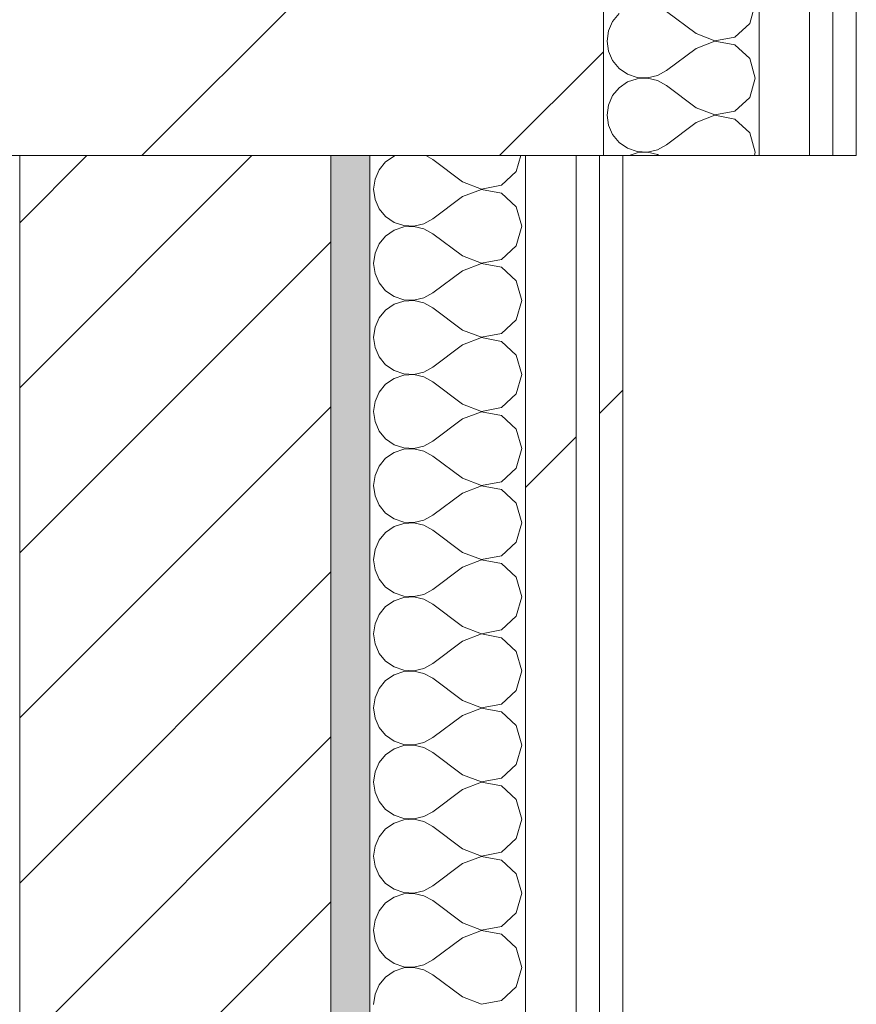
# Model space of a CAD drawing. Header units: millimetres. Extents: x -40968 to 77376, y -17881 to 4746.
# Tile 222 of 256: x -1771 to -1556, y -7657 to -7404. Entities that reach past the tile are written whole.
import ezdxf

# ---------------------------------------------------------------- set-up
doc = ezdxf.new("R2010")
doc.units = ezdxf.units.MM
doc.header["$MEASUREMENT"] = 0
doc.linetypes.add('Wipeout_Contour', pattern=[1000, 0, -1000])
for name, color, linetype in [('10_ESTR_Pilars', 7, 'Continuous'), ('12_FAÇ_Façana', 7, 'Continuous'), ('Nuevo_08_E_Envans secs', 7, 'Continuous')]:
    doc.layers.add(name, color=color, linetype=linetype)
for name, color, linetype, lineweight in [('10_ESTR_Pilars_Pluma_Nº__28', 7, 'Continuous', 20), ('10_ESTR_Pilars_Pluma_Nº__42', 8, 'Continuous', 25), ('12_FAÇ_Façana_Pluma_Nº__2', 8, 'Continuous', 5), ('12_FAÇ_Façana_Pluma_Nº__7', 7, 'Continuous', 5), ('Nuevo_08_E_Envans secs_Pluma_Nº__1', 7, 'Continuous', 5)]:
    doc.layers.add(name, color=color, linetype=linetype, lineweight=lineweight)
for name, color, linetype, lineweight, true_color in [('12_FAÇ_Façana_Pluma_Nº__176', 7, 'Continuous', 15, 0x93a0c6), ('Nuevo_08_E_Envans secs_Pluma_Nº__102', 7, 'Continuous', 5, 0xcccccc), ('Nuevo_08_E_Envans secs_Pluma_Nº__171', 171, 'Continuous', 13, 0xaaaaff), ('Nuevo_08_E_Envans secs_Pluma_Nº__177', 7, 'Continuous', 15, 0xf7e046)]:
    doc.layers.add(name, color=color, linetype=linetype, lineweight=lineweight, true_color=true_color)
pattern_1 = [(45, (0, 0), (-183.848, 183.848), [195, -65]), (45, (7e-14, 183.85), (-183.848, 183.848), [195, -65])]

# ---------------------------------------------------------------- blocks, each defined once
blk = doc.blocks.new('Muro_1_5', base_point=(-1681.11, -1193.98))
at = {"layer": '12_FAÇ_Façana_Pluma_Nº__176', "linetype": 'Continuous', "lineweight": 0, "true_color": 0x495063}
blk.add_hatch(color=251, dxfattribs=at).paths.add_polyline_path([(-1691.11, -7438.98), (-1691.11, -10658.98), (-1681.11, -10658.98), (-1681.11, -7438.98)])
at = {"layer": '12_FAÇ_Façana_Pluma_Nº__2', "linetype": 'Continuous', "lineweight": 5}
h = blk.add_hatch(dxfattribs=at)
h.set_pattern_fill('Ceramic_0005', color=8, style=0, pattern_type=2)
h.set_pattern_definition([(45, (0, 0), (-21.2132, 21.2132), [])])
h.paths.add_polyline_path([(-1771.11, -7438.98), (-1771.11, -10658.98), (-1691.11, -10658.98), (-1691.11, -7438.98)])
at = {"layer": '12_FAÇ_Façana_Pluma_Nº__7', "color": 7, "linetype": 'Continuous', "lineweight": 5}
for p, q in [((-1771.11, -10658.98), (-1771.11, -7438.98)), ((-1691.11, -10658.98), (-1691.11, -7438.98))]:
    blk.add_line(p, q, dxfattribs=at)
at = {"layer": '12_FAÇ_Façana_Pluma_Nº__7', "color": 7, "linetype": 'Continuous', "lineweight": 5, "flags": 128}
blk.add_lwpolyline([(-1681.11, -10658.98), (-1681.11, -7438.98)], dxfattribs=at)
blk = doc.blocks.new('*X355')
at = {"layer": 'Nuevo_08_E_Envans secs_Pluma_Nº__102', "color": 254, "linetype": 'Continuous', "lineweight": 5, "true_color": 0xcccccc}
for p, q in [((-1583.48, -7405.01), (-1582.06, -7400)), ((-1617.06, -7402.49), (-1618.73, -7404.52)), ((-1597.3, -7407.62), (-1604.92, -7401.9)), ((-1618.73, -7404.52), (-1619.79, -7406.92)), ((-1587.33, -7408.52), (-1583.48, -7405.01)), ((-1619.79, -7406.92), (-1620.16, -7409.52)), ((-1597.3, -7407.62), (-1592.44, -7409.49)), ((-1620.16, -7409.52), (-1619.79, -7412.13)), ((-1592.44, -7409.56), (-1597.3, -7411.43)), ((-1592.44, -7409.49), (-1587.33, -7408.52)), ((-1587.33, -7410.53), (-1592.44, -7409.56)), ((-1619.79, -7412.13), (-1618.73, -7414.53)), ((-1597.3, -7411.43), (-1604.92, -7417.14)), ((-1583.48, -7414.04), (-1587.33, -7410.53)), ((-1618.73, -7414.53), (-1617.06, -7416.55)), ((-1582.06, -7419.05), (-1583.48, -7414.04)), ((-1617.06, -7416.55), (-1614.89, -7418.04)), ((-1607.22, -7418.41), (-1604.92, -7417.14)), ((-1614.89, -7420.05), (-1617.06, -7421.54)), ((-1614.89, -7418.04), (-1612.4, -7418.88)), ((-1612.4, -7419.21), (-1614.89, -7420.05)), ((-1612.4, -7418.88), (-1609.78, -7419.01)), ((-1609.78, -7419.09), (-1612.4, -7419.21)), ((-1609.78, -7419.01), (-1607.22, -7418.41)), ((-1607.22, -7419.68), (-1609.78, -7419.09)), ((-1604.92, -7420.95), (-1607.22, -7419.68)), ((-1583.48, -7424.05), (-1582.06, -7419.05)), ((-1617.06, -7421.54), (-1618.73, -7423.56)), ((-1597.3, -7426.67), (-1604.92, -7420.95)), ((-1618.73, -7423.56), (-1619.79, -7425.97)), ((-1587.33, -7427.57), (-1583.48, -7424.05)), ((-1619.79, -7425.97), (-1620.16, -7428.57)), ((-1597.3, -7426.67), (-1592.44, -7428.53)), ((-1592.44, -7428.53), (-1587.33, -7427.57)), ((-1620.16, -7428.57), (-1619.79, -7431.17)), ((-1597.3, -7430.48), (-1604.92, -7436.19)), ((-1592.44, -7428.61), (-1597.3, -7430.48)), ((-1587.33, -7429.58), (-1592.44, -7428.61)), ((-1583.48, -7433.09), (-1587.33, -7429.58)), ((-1619.79, -7431.17), (-1618.73, -7433.58)), ((-1618.73, -7433.58), (-1617.06, -7435.6)), ((-1582.06, -7438.1), (-1583.48, -7433.09)), ((-1617.06, -7435.6), (-1614.89, -7437.09)), ((-1614.89, -7437.09), (-1612.4, -7437.93)), ((-1612.4, -7437.93), (-1609.78, -7438.06)), ((-1609.78, -7438.06), (-1607.22, -7437.46)), ((-1607.22, -7437.46), (-1604.92, -7436.19)), ((-1582.31, -7438.98), (-1582.06, -7438.1)), ((-1612.4, -7438.26), (-1614.52, -7438.98)), ((-1609.78, -7438.13), (-1612.4, -7438.26)), ((-1607.22, -7438.73), (-1609.78, -7438.13)), ((-1606.77, -7438.98), (-1607.22, -7438.73))]:
    blk.add_line(p, q, dxfattribs=at)
blk = doc.blocks.new('Muro_121_5', base_point=(-1556.11, -7438.98))
at = {"color": 254, "linetype": 'Wipeout_Contour', "lineweight": 0, "ltscale": 29535.912954}
blk.add_wipeout([(-1568.11, -7438.98), (-1568.11, -6988.97), (-1581.11, -6988.97), (-1581.11, -7438.98)], dxfattribs=at).dxf.layer = 'Nuevo_08_E_Envans secs'
at = {"color": 254, "linetype": 'Wipeout_Contour', "lineweight": 0, "ltscale": 29522.733825}
blk.add_wipeout([(-1556.11, -7438.98), (-1556.11, -6988.97), (-1562.11, -6988.97), (-1562.11, -7438.98)], dxfattribs=at).dxf.layer = 'Nuevo_08_E_Envans secs'
at = {"layer": 'Nuevo_08_E_Envans secs_Pluma_Nº__171', "linetype": 'Continuous', "lineweight": 13, "true_color": 0xaaaaff}
h = blk.add_hatch(dxfattribs=at)
h.set_pattern_fill('Panellat_HPL_0005', color=161, style=0, pattern_type=2)
h.set_pattern_definition(pattern_1)
h.paths.add_polyline_path([(-1556.11, -7438.98), (-1556.11, -6988.97), (-1562.11, -6988.97), (-1562.11, -7438.98)])
at = {"layer": 'Nuevo_08_E_Envans secs_Pluma_Nº__177', "linetype": 'Continuous', "lineweight": 15, "true_color": 0xf7e046}
h = blk.add_hatch(dxfattribs=at)
h.set_pattern_fill('Panellat_HPL_0005', color=53, style=0, pattern_type=2)
h.set_pattern_definition(pattern_1)
h.paths.add_polyline_path([(-1568.11, -7438.98), (-1568.11, -6988.97), (-1581.11, -6988.97), (-1581.11, -7438.98)])
at = {"layer": 'Nuevo_08_E_Envans secs_Pluma_Nº__1', "color": 7, "linetype": 'Continuous', "lineweight": 5}
for p, q in [((-1581.11, -7438.98), (-1581.11, -6988.97)), ((-1568.11, -7438.98), (-1568.11, -6988.97)), ((-1562.11, -7438.98), (-1562.11, -6988.97))]:
    blk.add_line(p, q, dxfattribs=at)
at = {"layer": 'Nuevo_08_E_Envans secs_Pluma_Nº__1', "color": 7, "linetype": 'Continuous', "lineweight": 5, "flags": 128}
for points in [[(-1556.11, -7438.98), (-1556.11, -6988.97)], [(-1581.11, -7438.98), (-1621.11, -7438.98)], [(-1568.11, -7438.98), (-1581.11, -7438.98)], [(-1562.11, -7438.98), (-1568.11, -7438.98)], [(-1556.11, -7438.98), (-1562.11, -7438.98)]]:
    blk.add_lwpolyline(points, dxfattribs=at)
at = {"layer": 'Nuevo_08_E_Envans secs', "color": 7, "lineweight": 20}
blk.add_blockref('*X355', (0, 0), dxfattribs=at)
blk = doc.blocks.new('*X357')
at = {"layer": 'Nuevo_08_E_Envans secs_Pluma_Nº__102', "color": 254, "linetype": 'Continuous', "lineweight": 5, "true_color": 0xcccccc}
for p, q in [((-1677.06, -7440.59), (-1678.73, -7442.61)), ((-1674.89, -7439.1), (-1677.06, -7440.59)), ((-1674.52, -7438.98), (-1674.89, -7439.1)), ((-1664.92, -7440), (-1666.77, -7438.98)), ((-1657.3, -7445.71), (-1664.92, -7440)), ((-1643.48, -7443.1), (-1642.31, -7438.98)), ((-1678.73, -7442.61), (-1679.79, -7445.02)), ((-1647.33, -7446.61), (-1643.48, -7443.1)), ((-1679.79, -7445.02), (-1680.16, -7447.62)), ((-1657.3, -7445.71), (-1652.44, -7447.58)), ((-1680.16, -7447.62), (-1679.79, -7450.22)), ((-1652.44, -7447.66), (-1657.3, -7449.52)), ((-1652.44, -7447.58), (-1647.33, -7446.61)), ((-1647.33, -7448.62), (-1652.44, -7447.66)), ((-1679.79, -7450.22), (-1678.73, -7452.63)), ((-1657.3, -7449.52), (-1664.92, -7455.24)), ((-1643.48, -7452.14), (-1647.33, -7448.62)), ((-1678.73, -7452.63), (-1677.06, -7454.65)), ((-1642.06, -7457.14), (-1643.48, -7452.14)), ((-1677.06, -7454.65), (-1674.89, -7456.14)), ((-1667.22, -7456.51), (-1664.92, -7455.24)), ((-1674.89, -7458.15), (-1677.06, -7459.64)), ((-1674.89, -7456.14), (-1672.4, -7456.98)), ((-1672.4, -7457.31), (-1674.89, -7458.15)), ((-1672.4, -7456.98), (-1669.78, -7457.1)), ((-1669.78, -7457.18), (-1672.4, -7457.31)), ((-1669.78, -7457.1), (-1667.22, -7456.51)), ((-1667.22, -7457.78), (-1669.78, -7457.18)), ((-1664.92, -7459.05), (-1667.22, -7457.78)), ((-1643.48, -7462.15), (-1642.06, -7457.14)), ((-1677.06, -7459.64), (-1678.73, -7461.66)), ((-1657.3, -7464.76), (-1664.92, -7459.05)), ((-1678.73, -7461.66), (-1679.79, -7464.06)), ((-1647.33, -7465.66), (-1643.48, -7462.15)), ((-1679.79, -7464.06), (-1680.16, -7466.67)), ((-1657.3, -7464.76), (-1652.44, -7466.63)), ((-1652.44, -7466.63), (-1647.33, -7465.66)), ((-1680.16, -7466.67), (-1679.79, -7469.27)), ((-1652.44, -7466.71), (-1657.3, -7468.57)), ((-1647.33, -7467.67), (-1652.44, -7466.71)), ((-1643.48, -7471.18), (-1647.33, -7467.67)), ((-1679.79, -7469.27), (-1678.73, -7471.67)), ((-1657.3, -7468.57), (-1664.92, -7474.29)), ((-1678.73, -7471.67), (-1677.06, -7473.7)), ((-1642.06, -7476.19), (-1643.48, -7471.18)), ((-1677.06, -7473.7), (-1674.89, -7475.19)), ((-1674.89, -7475.19), (-1672.4, -7476.02)), ((-1672.4, -7476.02), (-1669.78, -7476.15)), ((-1669.78, -7476.15), (-1667.22, -7475.56)), ((-1667.22, -7475.56), (-1664.92, -7474.29)), ((-1674.89, -7477.2), (-1677.06, -7478.68)), ((-1672.4, -7476.36), (-1674.89, -7477.2)), ((-1669.78, -7476.23), (-1672.4, -7476.36)), ((-1667.22, -7476.82), (-1669.78, -7476.23)), ((-1664.92, -7478.1), (-1667.22, -7476.82)), ((-1657.3, -7483.81), (-1664.92, -7478.1)), ((-1643.48, -7481.2), (-1642.06, -7476.19)), ((-1678.73, -7480.71), (-1679.79, -7483.11)), ((-1677.06, -7478.68), (-1678.73, -7480.71)), ((-1679.79, -7483.11), (-1680.16, -7485.71)), ((-1647.33, -7484.71), (-1643.48, -7481.2)), ((-1680.16, -7485.71), (-1679.79, -7488.32)), ((-1657.3, -7483.81), (-1652.44, -7485.68)), ((-1652.44, -7485.75), (-1657.3, -7487.62)), ((-1652.44, -7485.68), (-1647.33, -7484.71)), ((-1647.33, -7486.72), (-1652.44, -7485.75)), ((-1679.79, -7488.32), (-1678.73, -7490.72)), ((-1657.3, -7487.62), (-1664.92, -7493.33)), ((-1643.48, -7490.23), (-1647.33, -7486.72)), ((-1678.73, -7490.72), (-1677.06, -7492.74)), ((-1642.06, -7495.24), (-1643.48, -7490.23)), ((-1677.06, -7492.74), (-1674.89, -7494.23)), ((-1667.22, -7494.6), (-1664.92, -7493.33)), ((-1674.89, -7496.24), (-1677.06, -7497.73)), ((-1674.89, -7494.23), (-1672.4, -7495.07)), ((-1672.4, -7495.4), (-1674.89, -7496.24)), ((-1672.4, -7495.07), (-1669.78, -7495.2)), ((-1669.78, -7495.28), (-1672.4, -7495.4)), ((-1669.78, -7495.2), (-1667.22, -7494.6)), ((-1667.22, -7495.87), (-1669.78, -7495.28)), ((-1664.92, -7497.14), (-1667.22, -7495.87)), ((-1643.48, -7500.25), (-1642.06, -7495.24)), ((-1677.06, -7497.73), (-1678.73, -7499.75)), ((-1657.3, -7502.86), (-1664.92, -7497.14)), ((-1678.73, -7499.75), (-1679.79, -7502.16)), ((-1647.33, -7503.76), (-1643.48, -7500.25)), ((-1679.79, -7502.16), (-1680.16, -7504.76)), ((-1657.3, -7502.86), (-1652.44, -7504.72)), ((-1652.44, -7504.72), (-1647.33, -7503.76)), ((-1680.16, -7504.76), (-1679.79, -7507.36)), ((-1652.44, -7504.8), (-1657.3, -7506.67)), ((-1647.33, -7505.77), (-1652.44, -7504.8)), ((-1643.48, -7509.28), (-1647.33, -7505.77)), ((-1679.79, -7507.36), (-1678.73, -7509.77)), ((-1657.3, -7506.67), (-1664.92, -7512.38)), ((-1678.73, -7509.77), (-1677.06, -7511.79)), ((-1642.06, -7514.29), (-1643.48, -7509.28)), ((-1677.06, -7511.79), (-1674.89, -7513.28)), ((-1674.89, -7513.28), (-1672.4, -7514.12)), ((-1669.78, -7514.25), (-1667.22, -7513.65)), ((-1667.22, -7513.65), (-1664.92, -7512.38)), ((-1674.89, -7515.29), (-1677.06, -7516.78)), ((-1672.4, -7514.45), (-1674.89, -7515.29)), ((-1672.4, -7514.12), (-1669.78, -7514.25)), ((-1669.78, -7514.32), (-1672.4, -7514.45)), ((-1667.22, -7514.92), (-1669.78, -7514.32)), ((-1664.92, -7516.19), (-1667.22, -7514.92)), ((-1657.3, -7521.9), (-1664.92, -7516.19)), ((-1643.48, -7519.29), (-1642.06, -7514.29)), ((-1678.73, -7518.8), (-1679.79, -7521.21)), ((-1677.06, -7516.78), (-1678.73, -7518.8)), ((-1679.79, -7521.21), (-1680.16, -7523.81)), ((-1647.33, -7522.8), (-1643.48, -7519.29)), ((-1680.16, -7523.81), (-1679.79, -7526.41)), ((-1657.3, -7521.9), (-1652.44, -7523.77)), ((-1652.44, -7523.85), (-1657.3, -7525.71)), ((-1652.44, -7523.77), (-1647.33, -7522.8)), ((-1647.33, -7524.81), (-1652.44, -7523.85)), ((-1679.79, -7526.41), (-1678.73, -7528.82)), ((-1657.3, -7525.71), (-1664.92, -7531.43)), ((-1643.48, -7528.33), (-1647.33, -7524.81)), ((-1678.73, -7528.82), (-1677.06, -7530.84)), ((-1642.06, -7533.33), (-1643.48, -7528.33)), ((-1677.06, -7530.84), (-1674.89, -7532.33)), ((-1667.22, -7532.7), (-1664.92, -7531.43)), ((-1674.89, -7532.33), (-1672.4, -7533.17)), ((-1672.4, -7533.5), (-1674.89, -7534.34)), ((-1672.4, -7533.17), (-1669.78, -7533.29)), ((-1669.78, -7533.37), (-1672.4, -7533.5)), ((-1669.78, -7533.29), (-1667.22, -7532.7)), ((-1667.22, -7533.97), (-1669.78, -7533.37)), ((-1664.92, -7535.24), (-1667.22, -7533.97)), ((-1643.48, -7538.34), (-1642.06, -7533.33)), ((-1677.06, -7535.83), (-1678.73, -7537.85)), ((-1674.89, -7534.34), (-1677.06, -7535.83)), ((-1657.3, -7540.95), (-1664.92, -7535.24)), ((-1678.73, -7537.85), (-1679.79, -7540.25)), ((-1647.33, -7541.85), (-1643.48, -7538.34)), ((-1679.79, -7540.25), (-1680.16, -7542.86)), ((-1657.3, -7540.95), (-1652.44, -7542.82)), ((-1652.44, -7542.82), (-1647.33, -7541.85)), ((-1680.16, -7542.86), (-1679.79, -7545.46)), ((-1652.44, -7542.9), (-1657.3, -7544.76)), ((-1647.33, -7543.86), (-1652.44, -7542.9)), ((-1643.48, -7547.37), (-1647.33, -7543.86)), ((-1679.79, -7545.46), (-1678.73, -7547.86)), ((-1657.3, -7544.76), (-1664.92, -7550.48)), ((-1678.73, -7547.86), (-1677.06, -7549.89)), ((-1642.06, -7552.38), (-1643.48, -7547.37)), ((-1677.06, -7549.89), (-1674.89, -7551.38)), ((-1674.89, -7551.38), (-1672.4, -7552.22)), ((-1669.78, -7552.34), (-1667.22, -7551.75)), ((-1667.22, -7551.75), (-1664.92, -7550.48)), ((-1674.89, -7553.39), (-1677.06, -7554.87)), ((-1672.4, -7552.55), (-1674.89, -7553.39)), ((-1672.4, -7552.22), (-1669.78, -7552.34)), ((-1669.78, -7552.42), (-1672.4, -7552.55)), ((-1667.22, -7553.01), (-1669.78, -7552.42)), ((-1664.92, -7554.29), (-1667.22, -7553.01)), ((-1657.3, -7560), (-1664.92, -7554.29)), ((-1643.48, -7557.39), (-1642.06, -7552.38)), ((-1678.73, -7556.9), (-1679.79, -7559.3)), ((-1677.06, -7554.87), (-1678.73, -7556.9)), ((-1679.79, -7559.3), (-1680.16, -7561.9)), ((-1647.33, -7560.9), (-1643.48, -7557.39)), ((-1680.16, -7561.9), (-1679.79, -7564.51)), ((-1657.3, -7560), (-1652.44, -7561.87)), ((-1652.44, -7561.94), (-1657.3, -7563.81)), ((-1652.44, -7561.87), (-1647.33, -7560.9)), ((-1647.33, -7562.91), (-1652.44, -7561.94)), ((-1679.79, -7564.51), (-1678.73, -7566.91)), ((-1657.3, -7563.81), (-1664.92, -7569.52)), ((-1643.48, -7566.42), (-1647.33, -7562.91)), ((-1678.73, -7566.91), (-1677.06, -7568.94)), ((-1642.06, -7571.43), (-1643.48, -7566.42)), ((-1677.06, -7568.94), (-1674.89, -7570.42)), ((-1667.22, -7570.8), (-1664.92, -7569.52)), ((-1674.89, -7570.42), (-1672.4, -7571.26)), ((-1672.4, -7571.59), (-1674.89, -7572.43)), ((-1672.4, -7571.26), (-1669.78, -7571.39)), ((-1669.78, -7571.47), (-1672.4, -7571.59)), ((-1669.78, -7571.39), (-1667.22, -7570.8)), ((-1667.22, -7572.06), (-1669.78, -7571.47)), ((-1664.92, -7573.33), (-1667.22, -7572.06)), ((-1643.48, -7576.44), (-1642.06, -7571.43)), ((-1677.06, -7573.92), (-1678.73, -7575.95)), ((-1674.89, -7572.43), (-1677.06, -7573.92)), ((-1657.3, -7579.05), (-1664.92, -7573.33)), ((-1678.73, -7575.95), (-1679.79, -7578.35)), ((-1647.33, -7579.95), (-1643.48, -7576.44)), ((-1679.79, -7578.35), (-1680.16, -7580.95)), ((-1657.3, -7579.05), (-1652.44, -7580.91)), ((-1680.16, -7580.95), (-1679.79, -7583.55)), ((-1652.44, -7580.99), (-1657.3, -7582.86)), ((-1652.44, -7580.91), (-1647.33, -7579.95)), ((-1647.33, -7581.96), (-1652.44, -7580.99)), ((-1643.48, -7585.47), (-1647.33, -7581.96)), ((-1679.79, -7583.55), (-1678.73, -7585.96)), ((-1657.3, -7582.86), (-1664.92, -7588.57)), ((-1678.73, -7585.96), (-1677.06, -7587.98)), ((-1642.06, -7590.48), (-1643.48, -7585.47)), ((-1677.06, -7587.98), (-1674.89, -7589.47)), ((-1674.89, -7589.47), (-1672.4, -7590.31)), ((-1669.78, -7590.44), (-1667.22, -7589.84)), ((-1667.22, -7589.84), (-1664.92, -7588.57)), ((-1674.89, -7591.48), (-1677.06, -7592.97)), ((-1672.4, -7590.64), (-1674.89, -7591.48)), ((-1672.4, -7590.31), (-1669.78, -7590.44)), ((-1669.78, -7590.51), (-1672.4, -7590.64)), ((-1667.22, -7591.11), (-1669.78, -7590.51)), ((-1664.92, -7592.38), (-1667.22, -7591.11)), ((-1657.3, -7598.1), (-1664.92, -7592.38)), ((-1643.48, -7595.48), (-1642.06, -7590.48)), ((-1678.73, -7594.99), (-1679.79, -7597.4)), ((-1677.06, -7592.97), (-1678.73, -7594.99)), ((-1679.79, -7597.4), (-1680.16, -7600)), ((-1647.33, -7598.99), (-1643.48, -7595.48)), ((-1680.16, -7600), (-1679.79, -7602.6)), ((-1657.3, -7598.1), (-1652.44, -7599.96)), ((-1652.44, -7600.04), (-1657.3, -7601.9)), ((-1652.44, -7599.96), (-1647.33, -7598.99)), ((-1647.33, -7601.01), (-1652.44, -7600.04)), ((-1679.79, -7602.6), (-1678.73, -7605.01)), ((-1657.3, -7601.9), (-1664.92, -7607.62)), ((-1643.48, -7604.52), (-1647.33, -7601.01)), ((-1678.73, -7605.01), (-1677.06, -7607.03)), ((-1642.06, -7609.52), (-1643.48, -7604.52)), ((-1677.06, -7607.03), (-1674.89, -7608.52)), ((-1667.22, -7608.89), (-1664.92, -7607.62)), ((-1674.89, -7608.52), (-1672.4, -7609.36)), ((-1672.4, -7609.69), (-1674.89, -7610.53)), ((-1672.4, -7609.36), (-1669.78, -7609.49)), ((-1669.78, -7609.56), (-1672.4, -7609.69)), ((-1669.78, -7609.49), (-1667.22, -7608.89)), ((-1667.22, -7610.16), (-1669.78, -7609.56)), ((-1664.92, -7611.43), (-1667.22, -7610.16)), ((-1643.48, -7614.53), (-1642.06, -7609.52)), ((-1677.06, -7612.02), (-1678.73, -7614.04)), ((-1674.89, -7610.53), (-1677.06, -7612.02)), ((-1657.3, -7617.14), (-1664.92, -7611.43)), ((-1678.73, -7614.04), (-1679.79, -7616.45)), ((-1647.33, -7618.04), (-1643.48, -7614.53)), ((-1679.79, -7616.45), (-1680.16, -7619.05)), ((-1657.3, -7617.14), (-1652.44, -7619.01)), ((-1680.16, -7619.05), (-1679.79, -7621.65)), ((-1652.44, -7619.09), (-1657.3, -7620.95)), ((-1652.44, -7619.01), (-1647.33, -7618.04)), ((-1647.33, -7620.05), (-1652.44, -7619.09)), ((-1643.48, -7623.56), (-1647.33, -7620.05)), ((-1679.79, -7621.65), (-1678.73, -7624.05)), ((-1657.3, -7620.95), (-1664.92, -7626.67)), ((-1678.73, -7624.05), (-1677.06, -7626.08)), ((-1642.06, -7628.57), (-1643.48, -7623.56)), ((-1677.06, -7626.08), (-1674.89, -7627.57)), ((-1674.89, -7627.57), (-1672.4, -7628.41)), ((-1669.78, -7628.53), (-1667.22, -7627.94)), ((-1667.22, -7627.94), (-1664.92, -7626.67)), ((-1674.89, -7629.58), (-1677.06, -7631.06)), ((-1672.4, -7628.74), (-1674.89, -7629.58)), ((-1672.4, -7628.41), (-1669.78, -7628.53)), ((-1669.78, -7628.61), (-1672.4, -7628.74)), ((-1667.22, -7629.2), (-1669.78, -7628.61)), ((-1664.92, -7630.48), (-1667.22, -7629.2)), ((-1643.48, -7633.58), (-1642.06, -7628.57)), ((-1677.06, -7631.06), (-1678.73, -7633.09)), ((-1657.3, -7636.19), (-1664.92, -7630.48)), ((-1679.79, -7635.49), (-1680.16, -7638.1)), ((-1678.73, -7633.09), (-1679.79, -7635.49)), ((-1647.33, -7637.09), (-1643.48, -7633.58)), ((-1657.3, -7636.19), (-1652.44, -7638.06)), ((-1652.44, -7638.06), (-1647.33, -7637.09)), ((-1680.16, -7638.1), (-1679.79, -7640.7)), ((-1657.3, -7640), (-1664.92, -7645.71)), ((-1652.44, -7638.13), (-1657.3, -7640)), ((-1647.33, -7639.1), (-1652.44, -7638.13)), ((-1643.48, -7642.61), (-1647.33, -7639.1)), ((-1679.79, -7640.7), (-1678.73, -7643.1)), ((-1678.73, -7643.1), (-1677.06, -7645.13)), ((-1642.06, -7647.62), (-1643.48, -7642.61)), ((-1677.06, -7645.13), (-1674.89, -7646.61)), ((-1674.89, -7646.61), (-1672.4, -7647.45)), ((-1672.4, -7647.78), (-1674.89, -7648.62)), ((-1672.4, -7647.45), (-1669.78, -7647.58)), ((-1669.78, -7647.66), (-1672.4, -7647.78)), ((-1669.78, -7647.58), (-1667.22, -7646.99)), ((-1667.22, -7648.25), (-1669.78, -7647.66)), ((-1667.22, -7646.99), (-1664.92, -7645.71)), ((-1643.48, -7652.63), (-1642.06, -7647.62)), ((-1677.06, -7650.11), (-1678.73, -7652.14)), ((-1674.89, -7648.62), (-1677.06, -7650.11)), ((-1664.92, -7649.52), (-1667.22, -7648.25)), ((-1657.3, -7655.24), (-1664.92, -7649.52)), ((-1678.73, -7652.14), (-1679.79, -7654.54)), ((-1647.33, -7656.14), (-1643.48, -7652.63)), ((-1679.79, -7654.54), (-1680.16, -7657.14)), ((-1657.3, -7655.24), (-1652.44, -7657.1)), ((-1652.44, -7657.1), (-1647.33, -7656.14))]:
    blk.add_line(p, q, dxfattribs=at)
blk = doc.blocks.new('Muro_122_5', base_point=(-1616.11, -10658.98))
at = {"layer": 'Nuevo_08_E_Envans secs_Pluma_Nº__1', "color": 7, "linetype": 'Continuous', "lineweight": 5, "flags": 128}
blk.add_lwpolyline([(-1681.11, -7438.98), (-1681.11, -10658.98)], dxfattribs=at)
at = {"color": 254, "linetype": 'Wipeout_Contour', "lineweight": 0, "ltscale": 36800.017837}
blk.add_wipeout([(-1628.11, -10658.98), (-1628.11, -7438.98), (-1641.11, -7438.98), (-1641.11, -10658.98)], dxfattribs=at).dxf.layer = 'Nuevo_08_E_Envans secs'
at = {"color": 254, "linetype": 'Wipeout_Contour', "lineweight": 0, "ltscale": 36788.711064}
blk.add_wipeout([(-1616.11, -10658.98), (-1616.11, -7438.98), (-1622.11, -7438.98), (-1622.11, -10658.98)], dxfattribs=at).dxf.layer = 'Nuevo_08_E_Envans secs'
at = {"layer": 'Nuevo_08_E_Envans secs_Pluma_Nº__171', "linetype": 'Continuous', "lineweight": 13, "true_color": 0xaaaaff}
h = blk.add_hatch(dxfattribs=at)
h.set_pattern_fill('Panellat_HPL_0005', color=161, style=0, pattern_type=2)
h.set_pattern_definition(pattern_1)
h.paths.add_polyline_path([(-1616.11, -10658.98), (-1616.11, -7438.98), (-1622.11, -7438.98), (-1622.11, -10658.98)])
at = {"layer": 'Nuevo_08_E_Envans secs_Pluma_Nº__177', "linetype": 'Continuous', "lineweight": 15, "true_color": 0xf7e046}
h = blk.add_hatch(dxfattribs=at)
h.set_pattern_fill('Panellat_HPL_0005', color=53, style=0, pattern_type=2)
h.set_pattern_definition(pattern_1)
h.paths.add_polyline_path([(-1628.11, -10658.98), (-1628.11, -7438.98), (-1641.11, -7438.98), (-1641.11, -10658.98)])
at = {"layer": 'Nuevo_08_E_Envans secs_Pluma_Nº__1', "color": 7, "linetype": 'Continuous', "lineweight": 5}
for p, q in [((-1641.11, -10658.98), (-1641.11, -7438.98)), ((-1628.11, -10658.98), (-1628.11, -7438.98)), ((-1622.11, -10658.98), (-1622.11, -7438.98))]:
    blk.add_line(p, q, dxfattribs=at)
at = {"layer": 'Nuevo_08_E_Envans secs_Pluma_Nº__1', "color": 7, "linetype": 'Continuous', "lineweight": 5, "flags": 128}
for points in [[(-1616.11, -7438.98), (-1621.11, -7438.98)], [(-1616.11, -10658.98), (-1616.11, -7438.98)]]:
    blk.add_lwpolyline(points, dxfattribs=at)
at = {"layer": 'Nuevo_08_E_Envans secs', "color": 7, "lineweight": 20}
blk.add_blockref('*X357', (0, 0), dxfattribs=at)
blk = doc.blocks.new('Pilar_30_5', base_point=(-1796.11, -7213.98))
at = {"color": 254, "linetype": 'Wipeout_Contour', "lineweight": 0, "ltscale": 29745.365158}
blk.add_wipeout([(-1971.11, -7438.98), (-1621.11, -7438.98), (-1621.11, -6988.97), (-1971.11, -6988.97)], dxfattribs=at).dxf.layer = '10_ESTR_Pilars'
at = {"layer": '10_ESTR_Pilars_Pluma_Nº__42', "linetype": 'Continuous', "lineweight": 25}
h = blk.add_hatch(dxfattribs=at)
h.set_pattern_fill('00_GCT_trama_45º_e1_400__01', color=8, style=0, pattern_type=2)
h.set_pattern_definition([(45, (0, 0), (-45.96194, 45.96194), [])])
h.paths.add_polyline_path([(-1971.11, -7438.98), (-1621.11, -7438.98), (-1621.11, -6988.97), (-1971.11, -6988.97)])
at = {"layer": '10_ESTR_Pilars_Pluma_Nº__28', "color": 7, "linetype": 'Continuous', "lineweight": 20, "flags": 128}
blk.add_lwpolyline([(-1971.11, -7438.98), (-1621.11, -7438.98), (-1621.11, -6988.97), (-1971.11, -6988.97)], close=True, dxfattribs=at)

msp = doc.modelspace()

# ---------------------------------------------------------------- block references
at = {"layer": '12_FAÇ_Façana', "color": 7, "lineweight": 20}
msp.add_blockref('Muro_1_5', (-1681.11, -1193.98), dxfattribs=at)
at = {"layer": 'Nuevo_08_E_Envans secs', "color": 7, "lineweight": 20}
msp.add_blockref('Muro_121_5', (-1556.11, -7438.98), dxfattribs=at)

# ---------------------------------------------------------------- next in the draw order: block references
msp.add_blockref('Muro_122_5', (-1616.11, -10658.98), dxfattribs=at)

# ---------------------------------------------------------------- next in the draw order: block references
at = {"layer": '10_ESTR_Pilars', "color": 7, "lineweight": 20}
msp.add_blockref('Pilar_30_5', (-1796.11, -7213.98), dxfattribs=at)

doc.saveas('drawing.dxf')
